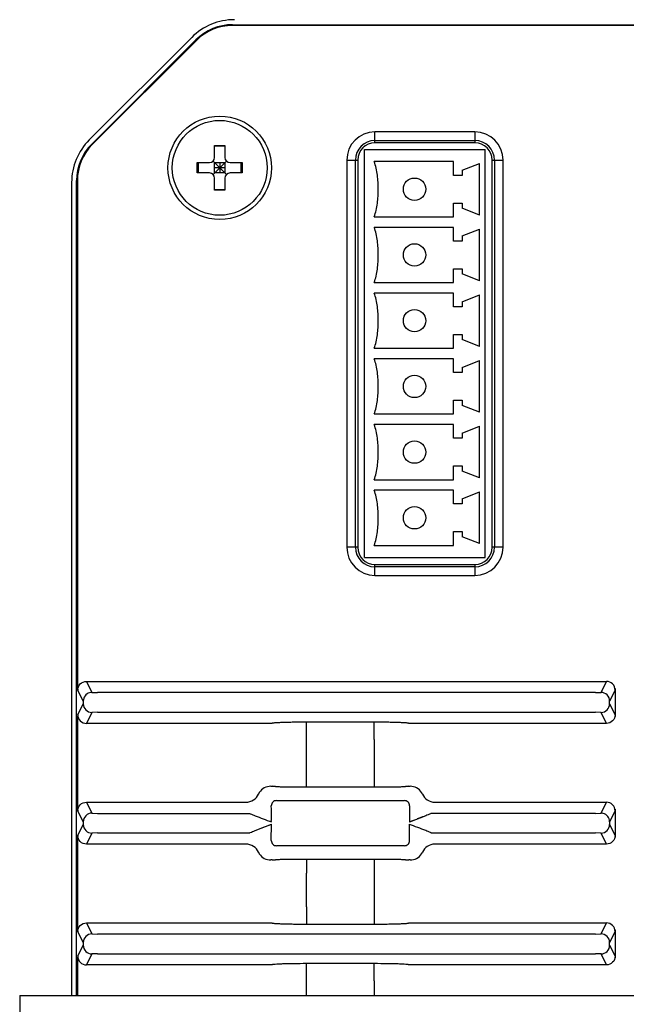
# Model space of a CAD drawing. Header units: millimetres. Extents: x 635 to 1283, y 8 to 421.
# Tile 8 of 12: x 1074 to 1110, y 248 to 305. Entities that reach past the tile are written whole.
import ezdxf

# ---------------------------------------------------------------- set-up
doc = ezdxf.new("R2010")
doc.units = ezdxf.units.MM
doc.header["$LTSCALE"] = 32.67
doc.layers.add('20_ALL_FEATURES', color=7, linetype='CONTINUOUS')

msp = doc.modelspace()

# ---------------------------------------------------------------- linework, layer by layer
at = {"layer": '20_ALL_FEATURES'}
for p, q in [((1086.760968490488, 304.9702772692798), (1217.275687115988, 304.9702772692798)), ((1217.275687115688, 304.9264872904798), (1086.760968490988, 304.9264872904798)), ((1078.453305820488, 298.2904396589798), (1084.398165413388, 304.2352992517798)), ((1078.597007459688, 298.0489569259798), (1084.639648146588, 304.0915976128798)), ((1078.627971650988, 298.0179927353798), (1084.670612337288, 304.0606334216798)), ((1095.018327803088, 298.1202772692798), (1095.018327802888, 298.7519828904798)), ((1100.818327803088, 298.7519828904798), (1095.018327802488, 298.7519828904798)), ((1100.818327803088, 298.7519828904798), (1100.818327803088, 298.1202772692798)), ((1095.018327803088, 298.2526681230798), (1100.818327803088, 298.2526681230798)), ((1100.818327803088, 298.1202772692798), (1095.018327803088, 298.1202772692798)), ((1085.718327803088, 297.2702772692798), (1085.718327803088, 297.9702772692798)), ((1085.718327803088, 297.9702772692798), (1086.318327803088, 297.9702772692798)), ((1086.318327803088, 297.9213082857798), (1085.718327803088, 297.9213082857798)), ((1086.318327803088, 297.9702772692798), (1086.318327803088, 297.2702772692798)), ((1094.418365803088, 274.0774432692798), (1094.418365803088, 297.7274432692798)), ((1094.418365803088, 297.7274432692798), (1101.418365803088, 297.7274432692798)), ((1101.418365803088, 274.0774432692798), (1101.418365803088, 297.7274432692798)), ((1084.718327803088, 296.3702772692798), (1084.718327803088, 296.9702772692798)), ((1084.718327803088, 296.9702772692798), (1085.418327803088, 296.9702772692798)), ((1084.767296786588, 296.9702772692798), (1084.767296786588, 296.3702772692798)), ((1085.630459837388, 296.2824093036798), (1086.406195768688, 297.0581452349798)), ((1085.630459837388, 297.0581452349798), (1086.406195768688, 296.2824093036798)), ((1085.718327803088, 296.3702772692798), (1085.718327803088, 296.9702772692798)), ((1085.718327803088, 296.9702772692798), (1086.318327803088, 296.9702772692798)), ((1086.018327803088, 296.9702772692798), (1086.018327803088, 296.3702772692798)), ((1086.318327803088, 296.9702772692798), (1086.318327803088, 296.3702772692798)), ((1086.618327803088, 296.9702772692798), (1087.318327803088, 296.9702772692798)), ((1087.269358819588, 296.3702772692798), (1087.269358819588, 296.9702772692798)), ((1087.318327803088, 296.9702772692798), (1087.318327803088, 296.3702772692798)), ((1093.386622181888, 297.1202772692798), (1093.386622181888, 274.6702772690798)), ((1093.386622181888, 297.1202772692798), (1094.018327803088, 297.1202772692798)), ((1093.885936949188, 274.6702772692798), (1093.885936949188, 297.1202772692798)), ((1094.018327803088, 297.1202772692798), (1094.018327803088, 274.6702772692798)), ((1099.578365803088, 297.0274432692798), (1094.978371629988, 297.0274432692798)), ((1099.578365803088, 296.2274432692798), (1099.578365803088, 297.0274432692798)), ((1100.078365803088, 296.5274432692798), (1101.078365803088, 296.9274432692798)), ((1101.078365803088, 293.9274432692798), (1101.078365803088, 296.9274432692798)), ((1101.818327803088, 274.6702772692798), (1101.818327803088, 297.1202772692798)), ((1101.818327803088, 297.1202772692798), (1102.450033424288, 297.1202772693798)), ((1101.950718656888, 297.1202772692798), (1101.950718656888, 274.6702772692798)), ((1102.450033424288, 274.6702772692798), (1102.450033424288, 297.1202772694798)), ((1085.418327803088, 296.3702772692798), (1084.718327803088, 296.3702772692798)), ((1086.318327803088, 296.6702772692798), (1085.718327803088, 296.6702772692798)), ((1086.318327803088, 296.3702772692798), (1085.718327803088, 296.3702772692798)), ((1087.318327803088, 296.3702772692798), (1086.618327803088, 296.3702772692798)), ((1100.078365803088, 296.5274432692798), (1100.078365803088, 296.2274432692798)), ((1077.428804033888, 295.8170735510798), (1077.428804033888, 248.6702772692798)), ((1077.718327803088, 248.6702772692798), (1077.718327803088, 295.9276365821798)), ((1077.762117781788, 295.9276365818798), (1077.762117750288, 267.8859544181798)), ((1085.718327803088, 295.3702772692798), (1085.718327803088, 296.0702772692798)), ((1086.318327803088, 296.0702772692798), (1086.318327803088, 295.3702772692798)), ((1100.078365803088, 296.2274432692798), (1099.578365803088, 296.2274432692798)), ((1085.718327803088, 295.4192462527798), (1086.318327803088, 295.4192462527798)), ((1086.318327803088, 295.3702772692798), (1085.718327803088, 295.3702772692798)), ((1099.578365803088, 293.8274432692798), (1099.578365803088, 294.6274432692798)), ((1099.578365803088, 294.6274432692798), (1100.078365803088, 294.6274432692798)), ((1100.078365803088, 294.6274432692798), (1100.078365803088, 294.3274432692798)), ((1101.078365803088, 293.9274432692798), (1100.078365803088, 294.3274432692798)), ((1094.978371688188, 293.8274432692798), (1099.578365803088, 293.8274432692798)), ((1099.578365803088, 293.2174432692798), (1094.978371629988, 293.2174432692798)), ((1099.578365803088, 292.4174432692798), (1099.578365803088, 293.2174432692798)), ((1100.078365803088, 292.7174432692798), (1101.078365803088, 293.1174432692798)), ((1101.078365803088, 290.1174432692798), (1101.078365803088, 293.1174432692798)), ((1100.078365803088, 292.4174432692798), (1099.578365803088, 292.4174432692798)), ((1100.078365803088, 292.7174432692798), (1100.078365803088, 292.4174432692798)), ((1099.578365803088, 290.0174432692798), (1099.578365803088, 290.8174432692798)), ((1099.578365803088, 290.8174432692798), (1100.078365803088, 290.8174432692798)), ((1100.078365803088, 290.8174432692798), (1100.078365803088, 290.5174432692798)), ((1101.078365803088, 290.1174432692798), (1100.078365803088, 290.5174432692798)), ((1094.978371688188, 290.0174432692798), (1099.578365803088, 290.0174432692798)), ((1099.578365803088, 289.4074432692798), (1094.978371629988, 289.4074432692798)), ((1099.578365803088, 288.6074432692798), (1099.578365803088, 289.4074432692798)), ((1100.078365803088, 288.9074432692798), (1101.078365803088, 289.3074432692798)), ((1100.078365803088, 288.9074432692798), (1100.078365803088, 288.6074432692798)), ((1101.078365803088, 286.3074432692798), (1101.078365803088, 289.3074432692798)), ((1100.078365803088, 288.6074432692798), (1099.578365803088, 288.6074432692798)), ((1099.578365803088, 286.2074432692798), (1099.578365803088, 287.0074432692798)), ((1099.578365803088, 287.0074432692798), (1100.078365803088, 287.0074432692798)), ((1100.078365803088, 287.0074432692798), (1100.078365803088, 286.7074432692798)), ((1101.078365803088, 286.3074432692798), (1100.078365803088, 286.7074432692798)), ((1094.978371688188, 286.2074432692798), (1099.578365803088, 286.2074432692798)), ((1099.578365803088, 285.5974432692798), (1094.978371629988, 285.5974432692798)), ((1099.578365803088, 284.7974432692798), (1099.578365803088, 285.5974432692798)), ((1100.078365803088, 285.0974432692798), (1101.078365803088, 285.4974432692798)), ((1101.078365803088, 282.4974432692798), (1101.078365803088, 285.4974432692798)), ((1100.078365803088, 285.0974432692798), (1100.078365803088, 284.7974432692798)), ((1100.078365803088, 284.7974432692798), (1099.578365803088, 284.7974432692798)), ((1099.578365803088, 282.3974432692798), (1099.578365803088, 283.1974432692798)), ((1099.578365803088, 283.1974432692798), (1100.078365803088, 283.1974432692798)), ((1100.078365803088, 283.1974432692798), (1100.078365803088, 282.8974432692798)), ((1101.078365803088, 282.4974432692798), (1100.078365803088, 282.8974432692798)), ((1094.978371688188, 282.3974432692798), (1099.578365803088, 282.3974432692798)), ((1099.578365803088, 281.7874432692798), (1094.978371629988, 281.7874432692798)), ((1099.578365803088, 280.9874432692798), (1099.578365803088, 281.7874432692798)), ((1100.078365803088, 281.2874432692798), (1101.078365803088, 281.6874432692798)), ((1101.078365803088, 278.6874432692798), (1101.078365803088, 281.6874432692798)), ((1100.078365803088, 280.9874432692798), (1099.578365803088, 280.9874432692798)), ((1100.078365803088, 281.2874432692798), (1100.078365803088, 280.9874432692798)), ((1099.578365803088, 278.5874432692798), (1099.578365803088, 279.3874432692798)), ((1099.578365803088, 279.3874432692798), (1100.078365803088, 279.3874432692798)), ((1100.078365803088, 279.3874432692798), (1100.078365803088, 279.0874432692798)), ((1101.078365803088, 278.6874432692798), (1100.078365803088, 279.0874432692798)), ((1094.978371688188, 278.5874432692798), (1099.578365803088, 278.5874432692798)), ((1099.578365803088, 277.9774432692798), (1094.978371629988, 277.9774432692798)), ((1099.578365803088, 277.1774432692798), (1099.578365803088, 277.9774432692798)), ((1100.078365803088, 277.4774432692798), (1101.078365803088, 277.8774432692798)), ((1100.078365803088, 277.4774432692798), (1100.078365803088, 277.1774432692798)), ((1101.078365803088, 274.8774432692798), (1101.078365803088, 277.8774432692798)), ((1100.078365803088, 277.1774432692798), (1099.578365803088, 277.1774432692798)), ((1099.578365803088, 274.7774432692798), (1099.578365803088, 275.5774432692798)), ((1099.578365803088, 275.5774432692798), (1100.078365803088, 275.5774432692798)), ((1100.078365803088, 275.5774432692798), (1100.078365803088, 275.2774432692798)), ((1101.078365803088, 274.8774432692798), (1100.078365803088, 275.2774432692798)), ((1094.018327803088, 274.6702772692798), (1093.386622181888, 274.6702772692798)), ((1094.978371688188, 274.7774432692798), (1099.578365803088, 274.7774432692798)), ((1102.450033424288, 274.6702772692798), (1101.818327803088, 274.6702772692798)), ((1094.418365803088, 274.0774432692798), (1101.418365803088, 274.0774432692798)), ((1095.018327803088, 273.0385716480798), (1095.018327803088, 273.6702772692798)), ((1095.018327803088, 273.6702772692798), (1100.818327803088, 273.6702772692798)), ((1100.818327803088, 273.5378864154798), (1095.018327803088, 273.5378864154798)), ((1100.818327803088, 273.6702772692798), (1100.818327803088, 273.0385716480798)), ((1095.018327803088, 273.0385716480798), (1100.818327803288, 273.0385716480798)), ((1078.287310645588, 266.8865752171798), (1078.605559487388, 266.2498831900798)), ((1078.287310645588, 266.8865752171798), (1108.449341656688, 266.8865752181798)), ((1108.131096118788, 266.2498831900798), (1108.449341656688, 266.8865752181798)), ((1078.105635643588, 265.7501878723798), (1077.787387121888, 266.3868832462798)), ((1078.605559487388, 266.2498831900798), (1078.925434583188, 266.2387129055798)), ((1107.811221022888, 266.2387129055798), (1078.925434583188, 266.2387129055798)), ((1107.811221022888, 266.2387129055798), (1108.131096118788, 266.2498831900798)), ((1108.949269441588, 266.3868807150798), (1108.631019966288, 265.7501877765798)), ((1108.957387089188, 266.4780724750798), (1108.957387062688, 264.8625237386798)), ((1077.787387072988, 264.9536722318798), (1078.105635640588, 265.5903667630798)), ((1078.105635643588, 265.7501878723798), (1078.105635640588, 265.5903667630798)), ((1108.630943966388, 265.5819529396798), (1108.631019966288, 265.5903667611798)), ((1108.631019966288, 265.5903667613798), (1108.631019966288, 265.7501877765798)), ((1108.631019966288, 265.5903667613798), (1108.949269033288, 264.9536746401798)), ((1078.605559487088, 265.0906713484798), (1078.287310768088, 264.4539793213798)), ((1078.925434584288, 265.1018416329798), (1078.605559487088, 265.0906713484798)), ((1078.925434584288, 265.1018416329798), (1107.811221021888, 265.1018416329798)), ((1108.131096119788, 265.0906713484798), (1107.811221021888, 265.1018416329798)), ((1108.131096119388, 265.0906713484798), (1108.148878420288, 265.0909983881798)), ((1108.449345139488, 264.4539793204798), (1108.131096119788, 265.0906713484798)), ((1089.052639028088, 264.4539793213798), (1078.287310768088, 264.4539793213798)), ((1089.055086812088, 264.4564108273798), (1089.052639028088, 264.4539793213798)), ((1094.983045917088, 264.5238215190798), (1091.053688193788, 264.5238214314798)), ((1091.053858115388, 263.5244317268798), (1091.053751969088, 264.5238214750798)), ((1094.982797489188, 263.5244317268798), (1094.982919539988, 264.5238214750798)), ((1096.984016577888, 264.4539793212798), (1096.981566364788, 264.4564110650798)), ((1108.449345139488, 264.4539793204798), (1096.984016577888, 264.4539793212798)), ((1077.762117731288, 263.4546355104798), (1077.762117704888, 260.8859204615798)), ((1091.053858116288, 261.5706257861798), (1091.053858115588, 263.5244300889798)), ((1094.982797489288, 263.5244333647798), (1094.982797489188, 261.5706262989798)), ((1091.053825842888, 260.7707480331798), (1091.053858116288, 261.5706260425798)), ((1094.982797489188, 261.5706260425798), (1094.982808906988, 260.7707480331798)), ((1088.982825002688, 260.8056582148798), (1089.052641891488, 260.8056582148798)), ((1089.252517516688, 260.8022889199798), (1089.254956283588, 260.8010709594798)), ((1091.053801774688, 260.7707480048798), (1094.982808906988, 260.7707480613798)), ((1096.781700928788, 260.8010706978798), (1096.784138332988, 260.8022889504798)), ((1096.984008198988, 260.8056582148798), (1097.053830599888, 260.8056582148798)), ((1078.287310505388, 259.8865752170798), (1078.605559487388, 259.2498831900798)), ((1078.287310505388, 259.8865752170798), (1087.539837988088, 259.8865752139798)), ((1089.309633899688, 259.9789270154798), (1096.727024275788, 259.9789284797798)), ((1098.496794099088, 259.8865752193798), (1108.449341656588, 259.8865752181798)), ((1108.131096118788, 259.2498831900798), (1108.449341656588, 259.8865752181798)), ((1078.105635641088, 258.7501876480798), (1077.787386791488, 259.3868813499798)), ((1078.605559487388, 259.2498831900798), (1078.925434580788, 259.2387129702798)), ((1078.925434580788, 259.2387129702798), (1087.751548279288, 259.2387130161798)), ((1097.026977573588, 259.6789711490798), (1097.022117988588, 258.7372002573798)), ((1107.811221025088, 259.2387129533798), (1098.285153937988, 259.2387130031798)), ((1107.811221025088, 259.2387129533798), (1108.131096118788, 259.2498831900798)), ((1108.949269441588, 259.3868807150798), (1108.631019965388, 258.7501878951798)), ((1108.957387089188, 259.4780724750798), (1108.957387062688, 257.8625237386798)), ((1078.105635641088, 258.7501876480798), (1078.105635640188, 258.5903667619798)), ((1097.966894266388, 259.1005777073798), (1097.022110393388, 258.7372200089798)), ((1108.631019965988, 258.7501878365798), (1108.630942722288, 258.7586725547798)), ((1108.631019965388, 258.7501878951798), (1108.631019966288, 258.5903667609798)), ((1077.787386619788, 257.9536747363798), (1078.105635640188, 258.5903667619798)), ((1078.605559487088, 258.0906713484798), (1078.287310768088, 257.4539793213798)), ((1078.925434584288, 258.1018416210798), (1078.605559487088, 258.0906713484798)), ((1078.925434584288, 258.1018416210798), (1087.751501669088, 258.1018415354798)), ((1088.069761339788, 258.2399768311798), (1089.014545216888, 258.6033345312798)), ((1089.009676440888, 257.6615812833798), (1089.014537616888, 258.6033542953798)), ((1097.022782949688, 258.6006956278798), (1097.018477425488, 258.6126596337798)), ((1097.026978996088, 257.6615808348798), (1097.022782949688, 258.6006956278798)), ((1098.285107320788, 258.1018415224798), (1107.811221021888, 258.1018415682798)), ((1108.131096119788, 258.0906713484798), (1107.811221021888, 258.1018415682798)), ((1108.131096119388, 258.0906713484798), (1108.148878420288, 258.0909983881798)), ((1108.449345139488, 257.4539793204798), (1108.131096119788, 258.0906713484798)), ((1108.630943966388, 258.5819529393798), (1108.631019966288, 258.5903667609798)), ((1108.631019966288, 258.5903667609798), (1108.949269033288, 257.9536746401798)), ((1087.539861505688, 257.4539793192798), (1078.287310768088, 257.4539793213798)), ((1096.727021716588, 257.3616275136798), (1089.309631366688, 257.3616260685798)), ((1108.449345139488, 257.4539793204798), (1098.496817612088, 257.4539793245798)), ((1077.762117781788, 256.4545884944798), (1077.762117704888, 253.8859204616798)), ((1089.052648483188, 256.5348963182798), (1088.982825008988, 256.5348963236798)), ((1089.254957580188, 256.5394834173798), (1089.252517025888, 256.5382656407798)), ((1091.053835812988, 256.5698065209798), (1091.053858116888, 255.7699284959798)), ((1094.982854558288, 256.5698065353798), (1091.053835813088, 256.5698065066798)), ((1094.982830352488, 256.5698065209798), (1094.982797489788, 255.7699284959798)), ((1096.784138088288, 256.5382656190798), (1096.781699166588, 256.5394835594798)), ((1097.053830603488, 256.5348963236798), (1096.984013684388, 256.5348963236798)), ((1091.053858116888, 253.8161211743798), (1091.053858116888, 255.7699282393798)), ((1094.982797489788, 255.7699287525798), (1094.982797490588, 253.8161244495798)), ((1091.053858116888, 253.8161228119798), (1091.053736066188, 252.8167330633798)), ((1094.982797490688, 253.8161228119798), (1094.982903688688, 252.8167330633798)), ((1078.105635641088, 251.7501876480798), (1077.787386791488, 252.3868813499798)), ((1078.287310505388, 252.8865752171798), (1078.605559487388, 252.2498831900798)), ((1078.287310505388, 252.8865752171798), (1089.052639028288, 252.8865752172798)), ((1089.052639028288, 252.8865752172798), (1089.055089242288, 252.8841434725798)), ((1091.053615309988, 252.8167330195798), (1094.982967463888, 252.8167331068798)), ((1096.981568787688, 252.8841437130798), (1096.984016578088, 252.8865752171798)), ((1096.984016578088, 252.8865752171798), (1108.449341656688, 252.8865752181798)), ((1108.131096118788, 252.2498831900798), (1108.449341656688, 252.8865752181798)), ((1108.949269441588, 252.3868807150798), (1108.631019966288, 251.7501877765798)), ((1108.957387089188, 252.4780724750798), (1108.957387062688, 250.8625237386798)), ((1078.605559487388, 252.2498831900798), (1078.925434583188, 252.2387129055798)), ((1107.811221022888, 252.2387129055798), (1078.925434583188, 252.2387129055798)), ((1107.811221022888, 252.2387129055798), (1108.131096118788, 252.2498831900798)), ((1077.787387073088, 250.9536722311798), (1078.105635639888, 251.5903667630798)), ((1078.105635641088, 251.7501876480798), (1078.105635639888, 251.5903667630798)), ((1108.631019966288, 251.5903667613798), (1108.631019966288, 251.7501877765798)), ((1108.631019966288, 251.5903667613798), (1108.949269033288, 250.9536746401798)), ((1078.605559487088, 251.0906713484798), (1078.287310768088, 250.4539793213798)), ((1078.925434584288, 251.1018416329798), (1078.605559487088, 251.0906713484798)), ((1078.925434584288, 251.1018416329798), (1107.811221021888, 251.1018416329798)), ((1108.131096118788, 251.0906713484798), (1107.811221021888, 251.1018416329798)), ((1108.449345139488, 250.4539793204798), (1108.131096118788, 251.0906713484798)), ((1089.052639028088, 250.4539793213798), (1078.287310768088, 250.4539793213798)), ((1089.055086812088, 250.4564108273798), (1089.052639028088, 250.4539793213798)), ((1094.983045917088, 250.5238215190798), (1091.053688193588, 250.5238214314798)), ((1091.053858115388, 249.5244317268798), (1091.053751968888, 250.5238214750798)), ((1094.982797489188, 249.5244317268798), (1094.982919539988, 250.5238214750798)), ((1096.984016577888, 250.4539793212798), (1096.981566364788, 250.4564110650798)), ((1108.449345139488, 250.4539793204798), (1096.984016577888, 250.4539793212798)), ((1091.053858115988, 248.6702772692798), (1091.053858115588, 249.5244300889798)), ((1094.982797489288, 249.5244333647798), (1094.982797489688, 248.6702772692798)), ((1077.762117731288, 249.4546355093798), (1077.762117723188, 248.6702772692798)), ((1074.418327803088, 248.6702772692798), (1074.418327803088, 212.6702772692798)), ((1074.418327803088, 248.6702772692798), (1229.618327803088, 248.6702772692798))]:
    msp.add_line(p, q, dxfattribs=at)
for points in [[(1097.370512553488, 258.8712616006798), (1097.259101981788, 258.8280409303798), (1097.142970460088, 258.7832423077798), (1097.022117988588, 258.7372002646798)], [(1097.966929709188, 259.1005337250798), (1097.871803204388, 259.0648822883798), (1097.774966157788, 259.0274302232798), (1097.676418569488, 258.9888038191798), (1097.577163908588, 258.9503361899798), (1097.476198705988, 258.9118255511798)], [(1088.069725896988, 258.2400208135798), (1088.164852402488, 258.2756722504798), (1088.261689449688, 258.3131243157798), (1088.360237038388, 258.3517507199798), (1088.459491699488, 258.3902183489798), (1088.560456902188, 258.4287289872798)], [(1088.666143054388, 258.4692929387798), (1088.777553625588, 258.5125136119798), (1088.893685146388, 258.5573122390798), (1089.014537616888, 258.6033542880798)]]:
    msp.add_lwpolyline(points, dxfattribs=at)
for centre, radius in [((1086.018327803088, 296.6702772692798), 2.9999943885), ((1086.018327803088, 296.6702772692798), 2.75), ((1097.318365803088, 295.4274432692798), 0.65), ((1097.318365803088, 291.6174432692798), 0.65), ((1097.318365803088, 287.8074432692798), 0.65), ((1097.318365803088, 283.9974432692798), 0.65), ((1097.318365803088, 280.1874432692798), 0.65), ((1097.318365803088, 276.3774432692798), 0.65)]:
    msp.add_circle(centre, radius, dxfattribs=at)
for centre, radius, start, end in [((1086.760968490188, 301.9702772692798), 3, 89.99999999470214, 134.9999999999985), ((1086.760968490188, 301.9702772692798), 2.9562100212, 89.99999998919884, 135.0000000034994), ((1095.018327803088, 297.1202772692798), 1.6317056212, 90.00000001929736, 180), ((1100.818327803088, 297.1202772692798), 1.6317056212, 0, 89.9999999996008), ((1080.718327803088, 295.9276365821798), 3, 134.9999999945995, 180), ((1095.018327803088, 297.1202772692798), 1.1323908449, 90, 180), ((1095.018327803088, 297.1202772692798), 0.9999999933, 90, 180), ((1100.818327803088, 297.1202772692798), 1.1323908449, 0, 90), ((1100.818327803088, 297.1202772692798), 0.9999999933, 0, 90), ((1080.718327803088, 295.9276365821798), 2.9562100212, 134.9999999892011, 180), ((1085.418327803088, 297.2702772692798), 0.3, 270, 0), ((1086.618327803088, 297.2702772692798), 0.3, 180, 270), ((1085.418327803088, 296.0702772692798), 0.3, 0, 90), ((1086.618327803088, 296.0702772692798), 0.3, 90, 180), ((1095.018327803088, 274.6702772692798), 1.6317056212, 180, 269.9999999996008), ((1095.018327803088, 274.6702772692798), 1.1323908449, 180, 270), ((1095.018327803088, 274.6702772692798), 0.9999999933, 180, 270), ((1100.818327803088, 274.6702772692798), 1.6317056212, 270.0000000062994, 0), ((1100.818327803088, 274.6702772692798), 1.1323908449, 270, 0), ((1100.818327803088, 274.6702772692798), 0.9999999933, 270, 0), ((1078.606565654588, 265.7461361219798), 0.5037480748, 90.11443045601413, 105.2858996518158), ((1078.614751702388, 265.9958774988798), 0.2541719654, 92.0725732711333, 102.3939589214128), ((1108.121901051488, 265.3446889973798), 0.2541840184, 272.0731183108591, 282.4174959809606), ((1089.309612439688, 259.6789922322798), 0.2999300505, 89.99590054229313, 180.0035400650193), ((1096.727042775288, 259.6789926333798), 0.2999300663, 359.9958958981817, 90.00353389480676), ((1067.512159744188, 259.2123647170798), 21.5025802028, 359.0694967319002, 1.243423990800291), ((1108.130087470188, 258.7461323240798), 0.5037518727, 74.71394199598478, 89.88547619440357), ((1065.711743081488, 259.2240222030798), 23.3029553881, 358.8599246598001, 359.1127265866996), ((1108.121900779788, 258.3446900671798), 0.2541850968, 272.0730661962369, 282.4174431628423), ((1089.309612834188, 257.6615619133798), 0.2999305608, 179.9962998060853, 270.003540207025), ((1096.727043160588, 257.6615623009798), 0.2999300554, 269.9959036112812, 0.0035404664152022)]:
    msp.add_arc(centre, radius, start, end, dxfattribs=at)
for centre, major_axis, start_param, end_param in [((1086.873298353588, 301.7576676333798), (-1.3403484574, 3.2358874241), -0.3924467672, 0.3924467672), ((1080.930937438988, 295.8153067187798), (3.2358874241, -1.3403484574), 2.7491458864, 3.5340394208)]:
    msp.add_ellipse(centre, major_axis=major_axis, ratio=0.9992864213, start_param=start_param, end_param=end_param, dxfattribs=at)
for points, knots in [([(1094.978382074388, 293.8274394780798), (1094.978382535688, 293.8274407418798), (1095.024257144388, 293.9531180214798), (1095.095692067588, 294.2146725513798), (1095.187462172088, 294.7479803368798), (1095.227197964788, 295.4273666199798), (1095.187477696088, 296.1067529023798), (1095.095716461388, 296.6401117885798), (1095.024275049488, 296.9017174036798), (1094.978382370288, 297.0274457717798), (1094.978381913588, 297.0274470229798)], [0, 0, 0, 0, 1.1847e-06, 0.1178221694, 0.2452067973, 0.499976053, 0.7547453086, 0.8821299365, 0.999998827, 1, 1, 1, 1]), ([(1094.978382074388, 290.0174394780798), (1094.978382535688, 290.0174407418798), (1095.024257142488, 290.1431180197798), (1095.095692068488, 290.4046725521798), (1095.187462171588, 290.9379803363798), (1095.227197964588, 291.6173666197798), (1095.187477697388, 292.2967529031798), (1095.095716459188, 292.8301117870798), (1095.024275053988, 293.0917174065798), (1094.978382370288, 293.2174457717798), (1094.978381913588, 293.2174470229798)], [0, 0, 0, 0, 1.1847e-06, 0.1178221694, 0.2452067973, 0.499976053, 0.7547453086, 0.8821299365, 0.999998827, 1, 1, 1, 1]), ([(1094.978382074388, 286.2074394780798), (1094.978382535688, 286.2074407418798), (1095.024257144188, 286.3331180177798), (1095.095692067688, 286.5946725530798), (1095.187462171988, 287.1279803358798), (1095.227197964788, 287.8073666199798), (1095.187477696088, 288.4867529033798), (1095.095716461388, 289.0201117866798), (1095.024275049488, 289.2817174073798), (1094.978382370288, 289.4074457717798), (1094.978381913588, 289.4074470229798)], [0, 0, 0, 0, 1.1848e-06, 0.1178221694, 0.2452067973, 0.499976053, 0.7547453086, 0.8821299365, 0.999998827, 1, 1, 1, 1]), ([(1094.978382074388, 282.3974394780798), (1094.978382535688, 282.3974407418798), (1095.024257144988, 282.5231180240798), (1095.095692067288, 282.7846725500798), (1095.187462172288, 283.3179803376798), (1095.227197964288, 283.9973666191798), (1095.187477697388, 284.6767529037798), (1095.095716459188, 285.2101117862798), (1095.024275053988, 285.4717174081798), (1094.978382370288, 285.5974457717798), (1094.978381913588, 285.5974470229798)], [0, 0, 0, 0, 1.1848e-06, 0.1178221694, 0.2452067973, 0.499976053, 0.7547453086, 0.8821299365, 0.999998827, 1, 1, 1, 1]), ([(1094.978382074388, 278.5874394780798), (1094.978382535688, 278.5874407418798), (1095.024257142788, 278.7131180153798), (1095.095692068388, 278.9746725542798), (1095.187462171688, 279.5079803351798), (1095.227197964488, 280.1873666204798), (1095.187477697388, 280.8667529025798), (1095.095716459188, 281.4001117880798), (1095.024275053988, 281.6617174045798), (1094.978382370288, 281.7874457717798), (1094.978381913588, 281.7874470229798)], [0, 0, 0, 0, 1.1848e-06, 0.1178221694, 0.2452067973, 0.499976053, 0.7547453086, 0.8821299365, 0.999998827, 1, 1, 1, 1]), ([(1094.978382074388, 274.7774394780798), (1094.978382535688, 274.7774407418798), (1095.024257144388, 274.9031180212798), (1095.095692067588, 275.1646725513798), (1095.187462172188, 275.6979803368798), (1095.227197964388, 276.3773666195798), (1095.187477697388, 277.0567529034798), (1095.095716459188, 277.5901117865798), (1095.024275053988, 277.8517174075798), (1094.978382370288, 277.9774457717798), (1094.978381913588, 277.9774470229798)], [0, 0, 0, 0, 1.1848e-06, 0.1178221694, 0.2452067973, 0.499976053, 0.7547453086, 0.8821299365, 0.999998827, 1, 1, 1, 1]), ([(1077.762117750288, 267.8859544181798), (1077.762111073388, 267.8028986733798), (1077.762584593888, 267.4930849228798), (1077.764624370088, 267.1832686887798), (1077.767749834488, 266.9565314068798)], [0, 0, 0, 0, 0.2680821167, 1, 1, 1, 1]), ([(1077.767749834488, 266.9565314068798), (1077.768814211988, 266.8793159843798), (1077.771130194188, 266.7430653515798), (1077.774847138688, 266.5848549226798), (1077.778829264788, 266.4877933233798), (1077.780894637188, 266.4387430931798), (1077.784321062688, 266.4073989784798), (1077.785186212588, 266.3912870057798), (1077.787387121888, 266.3868832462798)], [0, 0, 0, 0, 0.4062456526, 0.7170487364, 0.8319979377, 0.9179597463, 0.9741009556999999, 1, 1, 1, 1]), ([(1077.787386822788, 266.3868816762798), (1077.787465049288, 266.5143539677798), (1077.894267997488, 266.7798560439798), (1078.159797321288, 266.8864973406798), (1078.287310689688, 266.8865749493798)], [0, 0, 0, 0, 0.4999194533, 1, 1, 1, 1]), ([(1108.949305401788, 266.3868798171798), (1108.949219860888, 266.5143515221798), (1108.842395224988, 266.7798490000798), (1108.576860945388, 266.8864774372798), (1108.449343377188, 266.8865546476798)], [0, 0, 0, 0, 0.4999100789, 1, 1, 1, 1]), ([(1078.473759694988, 266.2320627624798), (1078.370814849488, 266.2039515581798), (1078.178321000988, 266.0761371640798), (1078.105703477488, 265.8568274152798), (1078.105635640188, 265.7501900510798)], [0, 0, 0, 0, 0.5001795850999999, 1, 1, 1, 1]), ([(1108.631019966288, 265.7501877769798), (1108.630942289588, 265.8776605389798), (1108.524139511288, 266.1431646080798), (1108.258608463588, 266.2498055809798), (1108.131094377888, 266.2498831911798)], [0, 0, 0, 0, 0.499918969, 1, 1, 1, 1]), ([(1108.957387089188, 266.4780724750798), (1108.956373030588, 266.4566844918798), (1108.952810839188, 266.4270231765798), (1108.953344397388, 266.3950516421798), (1108.949269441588, 266.3868807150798)], [0, 0, 0, 0, 0.7010518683, 1, 1, 1, 1]), ([(1078.105635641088, 265.5903650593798), (1078.105713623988, 265.4628927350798), (1078.212516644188, 265.1973903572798), (1078.478046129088, 265.0907489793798), (1078.605559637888, 265.0906713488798)], [0, 0, 0, 0, 0.4999192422, 1, 1, 1, 1]), ([(1108.148878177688, 265.0910050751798), (1108.272263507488, 265.0955540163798), (1108.525014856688, 265.2038228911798), (1108.628744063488, 265.4585476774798), (1108.630942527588, 265.5819529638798)], [0, 0, 0, 0, 0.500089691, 1, 1, 1, 1]), ([(1077.787387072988, 264.9536722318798), (1077.785075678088, 264.9490470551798), (1077.784258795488, 264.9320290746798), (1077.780669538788, 264.8989006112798), (1077.778581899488, 264.8469584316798), (1077.774479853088, 264.7442092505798), (1077.770713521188, 264.5769993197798), (1077.768375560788, 264.4330542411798), (1077.767314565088, 264.3515807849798)], [0, 0, 0, 0, 0.0257365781, 0.0818972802, 0.1680395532, 0.2832417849, 0.5944305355, 1, 1, 1, 1]), ([(1077.787386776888, 264.9536733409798), (1077.787464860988, 264.8262009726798), (1077.894267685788, 264.5606985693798), (1078.159797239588, 264.4540571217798), (1078.287310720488, 264.4539795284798)], [0, 0, 0, 0, 0.4999193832, 1, 1, 1, 1]), ([(1108.949246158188, 264.9536747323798), (1108.949178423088, 264.8261998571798), (1108.842392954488, 264.5606836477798), (1108.576859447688, 264.4540309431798), (1108.449345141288, 264.4539532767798)], [0, 0, 0, 0, 0.4999226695, 1, 1, 1, 1]), ([(1108.949269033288, 264.9536746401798), (1108.953343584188, 264.9455105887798), (1108.952812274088, 264.9135517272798), (1108.956371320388, 264.8839044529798), (1108.957387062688, 264.8625237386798)], [0, 0, 0, 0, 0.2988730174, 1, 1, 1, 1]), ([(1077.767314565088, 264.3515807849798), (1077.766432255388, 264.2838285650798), (1077.763233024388, 263.9848571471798), (1077.762093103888, 263.6858654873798), (1077.762117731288, 263.4546355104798)], [0, 0, 0, 0, 0.226624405, 1, 1, 1, 1]), ([(1091.053688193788, 264.5238214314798), (1090.803865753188, 264.5238518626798), (1090.440659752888, 264.5215492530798), (1089.977524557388, 264.5133302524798), (1089.681120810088, 264.5053597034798), (1089.435273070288, 264.4956064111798), (1089.265966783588, 264.4860803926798), (1089.162899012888, 264.4769337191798), (1089.110456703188, 264.4711762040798), (1089.077221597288, 264.4645402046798), (1089.059155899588, 264.4604694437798), (1089.055086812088, 264.4564108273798)], [0, 0, 0, 0, 0.3743566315, 0.5442385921, 0.6941279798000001, 0.8186174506, 0.9130547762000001, 0.9479081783, 0.9740562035, 0.9913879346, 1, 1, 1, 1]), ([(1096.981566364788, 264.4564110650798), (1096.977503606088, 264.4604715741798), (1096.959423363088, 264.4645277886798), (1096.926184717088, 264.4711733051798), (1096.873719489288, 264.4769316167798), (1096.770643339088, 264.4860829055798), (1096.601341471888, 264.4956034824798), (1096.355515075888, 264.5053565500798), (1096.059141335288, 264.5133279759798), (1095.596039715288, 264.5215504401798), (1095.232856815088, 264.5238442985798), (1094.983045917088, 264.5238215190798)], [0, 0, 0, 0, 0.0086077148, 0.0259500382, 0.0521118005, 0.0869730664, 0.1814111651, 0.30589338, 0.4557735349, 0.6256451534, 1, 1, 1, 1]), ([(1077.762117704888, 260.8859204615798), (1077.762110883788, 260.8062301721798), (1077.762546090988, 260.5072271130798), (1077.764459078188, 260.2082223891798), (1077.767315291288, 259.9889275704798)], [0, 0, 0, 0, 0.2665194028, 1, 1, 1, 1]), ([(1088.314784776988, 260.4459666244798), (1088.306739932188, 260.4337523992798), (1088.293332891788, 260.4108873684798), (1088.275454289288, 260.3795530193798), (1088.269086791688, 260.3588158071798), (1088.261484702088, 260.3471999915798), (1088.262944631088, 260.3443297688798)], [0, 0, 0, 0, 0.3832826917, 0.702692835, 0.9156107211, 1, 1, 1, 1]), ([(1088.982825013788, 260.8056582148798), (1088.852424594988, 260.8056824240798), (1088.587388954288, 260.7399363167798), (1088.386545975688, 260.5548861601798), (1088.314784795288, 260.4459666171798)], [0, 0, 0, 0, 0.4999348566, 1, 1, 1, 1]), ([(1089.252517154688, 260.8022889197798), (1089.247328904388, 260.8048744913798), (1089.225772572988, 260.8019027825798), (1089.185128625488, 260.8060320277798), (1089.123766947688, 260.8050569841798), (1089.077588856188, 260.8056581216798), (1089.052641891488, 260.8056582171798)], [0, 0, 0, 0, 0.0869775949, 0.3049668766, 0.6256866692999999, 1, 1, 1, 1]), ([(1089.254956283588, 260.8010709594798), (1089.261936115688, 260.7975826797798), (1089.288274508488, 260.7970081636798), (1089.339660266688, 260.7916287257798), (1089.420834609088, 260.7890607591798), (1089.528477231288, 260.7852192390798), (1089.661744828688, 260.7821530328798), (1089.883167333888, 260.7779698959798), (1090.060012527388, 260.7758552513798), (1090.184430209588, 260.7746587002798)], [0, 0, 0, 0, 0.0251648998, 0.081723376, 0.1690422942, 0.2856781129, 0.4296753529, 0.5987286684, 1, 1, 1, 1]), ([(1090.184430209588, 260.7746587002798), (1090.252749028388, 260.7740016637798), (1090.542533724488, 260.7716436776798), (1090.832329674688, 260.7707246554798), (1091.053801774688, 260.7707480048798)], [0, 0, 0, 0, 0.2357604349, 1, 1, 1, 1]), ([(1094.982808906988, 260.7707480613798), (1095.058113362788, 260.7707381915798), (1095.347987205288, 260.7710560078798), (1095.637860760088, 260.7725973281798), (1095.852420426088, 260.7746608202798)], [0, 0, 0, 0, 0.2597833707, 1, 1, 1, 1]), ([(1095.852420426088, 260.7746608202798), (1095.976813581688, 260.7758571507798), (1096.153623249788, 260.7779714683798), (1096.375000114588, 260.7821547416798), (1096.508238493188, 260.7852205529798), (1096.615857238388, 260.7890616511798), (1096.697014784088, 260.7916292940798), (1096.748389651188, 260.7970099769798), (1096.774722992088, 260.7975832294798), (1096.781700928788, 260.8010706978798)], [0, 0, 0, 0, 0.4012757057, 0.5703287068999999, 0.7143233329, 0.8309572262, 0.9182760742, 0.9748365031, 1, 1, 1, 1]), ([(1096.984008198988, 260.8056582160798), (1096.959042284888, 260.8056581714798), (1096.912862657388, 260.8050555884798), (1096.851501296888, 260.8060343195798), (1096.810883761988, 260.8018967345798), (1096.789324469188, 260.8048819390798), (1096.784138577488, 260.8022889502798)], [0, 0, 0, 0, 0.3746081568, 0.6950895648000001, 0.9130019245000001, 1, 1, 1, 1]), ([(1097.721868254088, 260.4459705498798), (1097.650128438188, 260.5548568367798), (1097.449307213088, 260.7399149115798), (1097.184269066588, 260.8056818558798), (1097.053830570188, 260.8056582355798)], [0, 0, 0, 0, 0.4999163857, 1, 1, 1, 1]), ([(1097.773710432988, 260.3443309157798), (1097.775169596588, 260.3472010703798), (1097.767568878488, 260.3588167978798), (1097.761199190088, 260.3795576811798), (1097.743318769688, 260.4108924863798), (1097.729911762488, 260.4337584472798), (1097.721868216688, 260.4459705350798)], [0, 0, 0, 0, 0.0843760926, 0.2973117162, 0.6167941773, 1, 1, 1, 1]), ([(1077.767315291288, 259.9889275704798), (1077.768376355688, 259.9074609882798), (1077.770713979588, 259.7635272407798), (1077.774480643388, 259.5963305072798), (1077.778582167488, 259.4935888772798), (1077.780669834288, 259.4416511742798), (1077.784257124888, 259.4085240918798), (1077.785075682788, 259.3915072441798), (1077.787386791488, 259.3868813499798)], [0, 0, 0, 0, 0.4055656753, 0.7167553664, 0.8319577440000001, 0.9180989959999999, 0.9742589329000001, 1, 1, 1, 1]), ([(1077.787386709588, 259.3868805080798), (1077.787464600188, 259.5143529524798), (1077.894267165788, 259.7798557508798), (1078.159796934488, 259.8864974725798), (1078.287310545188, 259.8865750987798)], [0, 0, 0, 0, 0.4999192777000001, 1, 1, 1, 1]), ([(1087.539837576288, 259.8865752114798), (1087.692865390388, 259.8866206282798), (1087.996640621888, 259.9762255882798), (1088.201341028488, 260.2142057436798), (1088.262944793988, 260.3443301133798)], [0, 0, 0, 0, 0.5152488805, 1, 1, 1, 1]), ([(1097.773710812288, 260.3443301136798), (1097.835312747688, 260.2142096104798), (1098.040004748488, 259.9762354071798), (1098.343768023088, 259.8866256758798), (1098.496791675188, 259.8865752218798)], [0, 0, 0, 0, 0.4847504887, 1, 1, 1, 1]), ([(1108.949305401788, 259.3868798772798), (1108.949219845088, 259.5143515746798), (1108.842395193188, 259.7798490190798), (1108.576860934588, 259.8864774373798), (1108.449343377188, 259.8865546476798)], [0, 0, 0, 0, 0.4999100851, 1, 1, 1, 1]), ([(1078.605559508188, 259.2498831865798), (1078.478045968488, 259.2498055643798), (1078.212516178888, 259.1431639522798), (1078.105713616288, 258.8776611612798), (1078.105635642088, 258.7501886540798)], [0, 0, 0, 0, 0.5000804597, 1, 1, 1, 1]), ([(1087.751546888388, 259.2387129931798), (1087.764384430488, 259.2326137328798), (1087.868497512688, 259.1822958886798), (1087.975133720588, 259.1371576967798), (1088.069716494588, 259.1005405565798)], [0, 0, 0, 0, 0.1229094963, 1, 1, 1, 1]), ([(1098.285153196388, 259.2387129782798), (1098.272523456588, 259.2326850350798), (1098.168447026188, 259.1822489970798), (1098.061723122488, 259.1372610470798), (1097.966929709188, 259.1005337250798)], [0, 0, 0, 0, 0.1210031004, 1, 1, 1, 1]), ([(1108.630940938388, 258.7586725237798), (1108.629047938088, 258.8639605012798), (1108.554750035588, 259.0791278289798), (1108.364539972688, 259.2043062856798), (1108.262895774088, 259.2320622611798)], [0, 0, 0, 0, 0.499855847, 1, 1, 1, 1]), ([(1108.957387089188, 259.4780724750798), (1108.956373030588, 259.4566844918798), (1108.952810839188, 259.4270231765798), (1108.953344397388, 259.3950516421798), (1108.949269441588, 259.3868807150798)], [0, 0, 0, 0, 0.7010518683, 1, 1, 1, 1]), ([(1088.069716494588, 259.1005405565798), (1088.226563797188, 259.0431926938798), (1088.541303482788, 258.9184523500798), (1088.857738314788, 258.7981868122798), (1089.018684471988, 258.7389291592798)], [0, 0, 0, 0, 0.4933445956, 1, 1, 1, 1]), ([(1078.105635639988, 258.5903667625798), (1078.105713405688, 258.4628941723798), (1078.212515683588, 258.1973908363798), (1078.478045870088, 258.0907489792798), (1078.605559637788, 258.0906713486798)], [0, 0, 0, 0, 0.4999192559, 1, 1, 1, 1]), ([(1087.751502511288, 258.1018415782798), (1087.764132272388, 258.1078695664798), (1087.868208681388, 258.1583055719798), (1087.974932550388, 258.2032935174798), (1088.069725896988, 258.2400208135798)], [0, 0, 0, 0, 0.1210034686, 1, 1, 1, 1]), ([(1097.966939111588, 258.2400139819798), (1097.810091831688, 258.2973618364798), (1097.495352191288, 258.4221021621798), (1097.178917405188, 258.5423676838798), (1097.017971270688, 258.6016253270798)], [0, 0, 0, 0, 0.4933445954, 1, 1, 1, 1]), ([(1098.285108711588, 258.1018415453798), (1098.272271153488, 258.1079407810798), (1098.168158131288, 258.1582587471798), (1098.061521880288, 258.2033968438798), (1097.966939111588, 258.2400139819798)], [0, 0, 0, 0, 0.1229095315, 1, 1, 1, 1]), ([(1108.148878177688, 258.0910050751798), (1108.272263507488, 258.0955540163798), (1108.525014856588, 258.2038228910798), (1108.628744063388, 258.4585476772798), (1108.630942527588, 258.5819529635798)], [0, 0, 0, 0, 0.500089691, 1, 1, 1, 1]), ([(1077.787386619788, 257.9536747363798), (1077.785076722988, 257.9490505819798), (1077.784258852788, 257.9320403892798), (1077.780671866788, 257.8989271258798), (1077.778584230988, 257.8470131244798), (1077.774483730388, 257.7443228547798), (1077.770717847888, 257.5772092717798), (1077.768380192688, 257.4333470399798), (1077.767319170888, 257.3519198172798)], [0, 0, 0, 0, 0.0257430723, 0.0819091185, 0.1680534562, 0.2832540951, 0.5944341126, 1, 1, 1, 1]), ([(1078.287310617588, 257.4539793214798), (1078.159796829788, 257.4540569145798), (1077.894266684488, 257.5606988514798), (1077.787464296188, 257.8262021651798), (1077.787386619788, 257.9536747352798)], [0, 0, 0, 0, 0.500080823, 1, 1, 1, 1]), ([(1108.949246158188, 257.9536747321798), (1108.949178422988, 257.8261998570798), (1108.842392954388, 257.5606836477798), (1108.576859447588, 257.4540309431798), (1108.449345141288, 257.4539532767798)], [0, 0, 0, 0, 0.4999226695, 1, 1, 1, 1]), ([(1108.949269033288, 257.9536746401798), (1108.953343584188, 257.9455105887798), (1108.952812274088, 257.9135517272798), (1108.956371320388, 257.8839044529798), (1108.957387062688, 257.8625237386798)], [0, 0, 0, 0, 0.2988730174, 1, 1, 1, 1]), ([(1077.767319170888, 257.3519198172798), (1077.766436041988, 257.2841448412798), (1077.763233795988, 256.9850447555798), (1077.762093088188, 256.6859243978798), (1077.762117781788, 256.4545884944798)], [0, 0, 0, 0, 0.2266030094, 1, 1, 1, 1]), ([(1088.262944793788, 256.9962244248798), (1088.201342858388, 257.1263449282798), (1087.996650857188, 257.3643191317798), (1087.692887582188, 257.4539288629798), (1087.539863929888, 257.4539793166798)], [0, 0, 0, 0, 0.4847504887, 1, 1, 1, 1]), ([(1088.262945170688, 256.9962236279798), (1088.261486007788, 256.9933534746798), (1088.269086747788, 256.9817377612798), (1088.275456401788, 256.9609968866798), (1088.293336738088, 256.9296620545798), (1088.306743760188, 256.9067961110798), (1088.314787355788, 256.8945840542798)], [0, 0, 0, 0, 0.0843760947, 0.2973116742, 0.6167939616, 1, 1, 1, 1]), ([(1097.721870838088, 256.8945879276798), (1097.729915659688, 256.9068021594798), (1097.743322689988, 256.9296671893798), (1097.761201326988, 256.9610015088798), (1097.767568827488, 256.9817387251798), (1097.775170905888, 256.9933545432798), (1097.773710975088, 256.9962247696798)], [0, 0, 0, 0, 0.3832825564, 0.7026928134, 0.9156106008, 1, 1, 1, 1]), ([(1098.496818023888, 257.4539793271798), (1098.343790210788, 257.4539339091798), (1098.040014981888, 257.3643289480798), (1097.835314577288, 257.1263487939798), (1097.773710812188, 256.9962244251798)], [0, 0, 0, 0, 0.5152488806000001, 1, 1, 1, 1]), ([(1088.314787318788, 256.8945840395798), (1088.386527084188, 256.7856977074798), (1088.587348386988, 256.6006396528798), (1088.852386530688, 256.5348726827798), (1088.982825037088, 256.5348963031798)], [0, 0, 0, 0, 0.4999163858, 1, 1, 1, 1]), ([(1089.052648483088, 256.5348963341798), (1089.077614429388, 256.5348963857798), (1089.123793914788, 256.5354991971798), (1089.185155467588, 256.5345196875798), (1089.225771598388, 256.5386588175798), (1089.247331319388, 256.5356718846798), (1089.252516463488, 256.5382656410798)], [0, 0, 0, 0, 0.3746117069, 0.6950948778, 0.9130060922, 1, 1, 1, 1]), ([(1090.184601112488, 256.5658971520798), (1090.060161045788, 256.5647010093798), (1089.883283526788, 256.5625868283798), (1089.661820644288, 256.5584031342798), (1089.528528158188, 256.5553370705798), (1089.420865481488, 256.5514948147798), (1089.339674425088, 256.5489277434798), (1089.288280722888, 256.5435439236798), (1089.261936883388, 256.5429729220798), (1089.254957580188, 256.5394834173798)], [0, 0, 0, 0, 0.40127036, 0.5703248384, 0.7143220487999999, 0.8309583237, 0.9182789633, 0.9748394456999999, 1, 1, 1, 1]), ([(1091.053835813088, 256.5698065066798), (1090.978566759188, 256.5698163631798), (1090.688818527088, 256.5694987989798), (1090.399070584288, 256.5679586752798), (1090.184601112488, 256.5658971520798)], [0, 0, 0, 0, 0.2597738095, 1, 1, 1, 1]), ([(1095.852208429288, 256.5658959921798), (1095.783890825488, 256.5665530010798), (1095.494112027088, 256.5689108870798), (1095.204321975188, 256.5698298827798), (1094.982854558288, 256.5698065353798)], [0, 0, 0, 0, 0.23576104, 1, 1, 1, 1]), ([(1096.781699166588, 256.5394835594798), (1096.774719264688, 256.5429719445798), (1096.748380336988, 256.5435463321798), (1096.696993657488, 256.5489259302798), (1096.615817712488, 256.5514938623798), (1096.508173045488, 256.5553354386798), (1096.374902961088, 256.5584016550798), (1096.153476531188, 256.5625848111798), (1095.976628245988, 256.5646994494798), (1095.852208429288, 256.5658959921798)], [0, 0, 0, 0, 0.0251647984, 0.0817233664, 0.169042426, 0.28567836, 0.4296756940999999, 0.5987290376, 1, 1, 1, 1]), ([(1096.784138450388, 256.5382656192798), (1096.789326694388, 256.5356800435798), (1096.810883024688, 256.5386517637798), (1096.851526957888, 256.5345225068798), (1096.912888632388, 256.5354975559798), (1096.959066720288, 256.5348964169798), (1096.984013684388, 256.5348963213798)], [0, 0, 0, 0, 0.0869775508, 0.3049668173, 0.6256866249, 1, 1, 1, 1]), ([(1097.053830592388, 256.5348963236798), (1097.184231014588, 256.5348721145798), (1097.449266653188, 256.6006182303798), (1097.650109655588, 256.7856683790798), (1097.721870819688, 256.8945879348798)], [0, 0, 0, 0, 0.4999348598, 1, 1, 1, 1]), ([(1077.762117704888, 253.8859204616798), (1077.762110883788, 253.8062301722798), (1077.762546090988, 253.5072271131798), (1077.764459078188, 253.2082223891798), (1077.767315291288, 252.9889275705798)], [0, 0, 0, 0, 0.2665194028, 1, 1, 1, 1]), ([(1077.767315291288, 252.9889275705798), (1077.768376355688, 252.9074609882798), (1077.770713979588, 252.7635272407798), (1077.774480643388, 252.5963305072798), (1077.778582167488, 252.4935888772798), (1077.780669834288, 252.4416511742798), (1077.784257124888, 252.4085240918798), (1077.785075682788, 252.3915072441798), (1077.787386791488, 252.3868813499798)], [0, 0, 0, 0, 0.4055656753, 0.7167553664, 0.8319577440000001, 0.9180989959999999, 0.9742589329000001, 1, 1, 1, 1]), ([(1077.787386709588, 252.3868805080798), (1077.787464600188, 252.5143529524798), (1077.894267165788, 252.7798557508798), (1078.159796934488, 252.8864974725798), (1078.287310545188, 252.8865750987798)], [0, 0, 0, 0, 0.4999192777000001, 1, 1, 1, 1]), ([(1089.055089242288, 252.8841434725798), (1089.059152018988, 252.8800829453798), (1089.077232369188, 252.8760267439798), (1089.110471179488, 252.8693812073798), (1089.162936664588, 252.8636228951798), (1089.266013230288, 252.8544715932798), (1089.435315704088, 252.8449510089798), (1089.681142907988, 252.8351979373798), (1089.977517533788, 252.8272265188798), (1090.440620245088, 252.8190040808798), (1090.803803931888, 252.8167102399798), (1091.053615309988, 252.8167330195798)], [0, 0, 0, 0, 0.0086077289, 0.0259500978, 0.0521119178, 0.0869732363, 0.181411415, 0.3058936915, 0.4557738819, 0.6256454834, 1, 1, 1, 1]), ([(1094.982967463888, 252.8167331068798), (1095.232789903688, 252.8167026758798), (1095.595995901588, 252.8190052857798), (1096.059131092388, 252.8272242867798), (1096.355534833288, 252.8351948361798), (1096.601382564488, 252.8449481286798), (1096.770688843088, 252.8544741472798), (1096.873756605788, 252.8636208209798), (1096.926198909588, 252.8693783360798), (1096.959434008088, 252.8760143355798), (1096.977499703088, 252.8800850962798), (1096.981568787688, 252.8841437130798)], [0, 0, 0, 0, 0.3743566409, 0.5442386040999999, 0.6941279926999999, 0.8186174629, 0.9130547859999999, 0.9479081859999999, 0.9740562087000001, 0.991387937, 1, 1, 1, 1]), ([(1108.949305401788, 252.3868798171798), (1108.949219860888, 252.5143515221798), (1108.842395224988, 252.7798490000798), (1108.576860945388, 252.8864774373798), (1108.449343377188, 252.8865546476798)], [0, 0, 0, 0, 0.4999100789, 1, 1, 1, 1]), ([(1108.957387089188, 252.4780724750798), (1108.956373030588, 252.4566844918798), (1108.952810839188, 252.4270231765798), (1108.953344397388, 252.3950516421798), (1108.949269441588, 252.3868807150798)], [0, 0, 0, 0, 0.7010518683, 1, 1, 1, 1]), ([(1078.605559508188, 252.2498831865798), (1078.478045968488, 252.2498055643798), (1078.212516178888, 252.1431639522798), (1078.105713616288, 251.8776611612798), (1078.105635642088, 251.7501886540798)], [0, 0, 0, 0, 0.5000804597, 1, 1, 1, 1]), ([(1108.631019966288, 251.7501877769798), (1108.630942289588, 251.8776605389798), (1108.524139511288, 252.1431646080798), (1108.258608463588, 252.2498055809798), (1108.131094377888, 252.2498831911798)], [0, 0, 0, 0, 0.499918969, 1, 1, 1, 1]), ([(1078.105635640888, 251.5903650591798), (1078.105713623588, 251.4628927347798), (1078.212516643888, 251.1973903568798), (1078.478046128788, 251.0907489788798), (1078.605559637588, 251.0906713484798)], [0, 0, 0, 0, 0.4999192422, 1, 1, 1, 1]), ([(1108.131096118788, 251.0906713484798), (1108.258602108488, 251.0907489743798), (1108.524130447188, 251.1973818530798), (1108.630943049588, 251.4628864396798), (1108.631019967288, 251.5903667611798)], [0, 0, 0, 0, 0.5000503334, 1, 1, 1, 1]), ([(1077.787387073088, 250.9536722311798), (1077.785075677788, 250.9490470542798), (1077.784258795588, 250.9320290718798), (1077.780669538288, 250.8989006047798), (1077.778581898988, 250.8469584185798), (1077.774479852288, 250.7442092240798), (1077.770713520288, 250.5769992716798), (1077.768375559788, 250.4330541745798), (1077.767314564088, 250.3515807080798)], [0, 0, 0, 0, 0.0257365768, 0.0818972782, 0.1680395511, 0.2832417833, 0.5944305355, 1, 1, 1, 1]), ([(1077.787386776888, 250.9536733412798), (1077.787464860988, 250.8262009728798), (1077.894267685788, 250.5606985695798), (1078.159797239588, 250.4540571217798), (1078.287310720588, 250.4539795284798)], [0, 0, 0, 0, 0.4999193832, 1, 1, 1, 1]), ([(1108.949246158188, 250.9536747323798), (1108.949178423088, 250.8261998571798), (1108.842392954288, 250.5606836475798), (1108.576859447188, 250.4540309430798), (1108.449345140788, 250.4539532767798)], [0, 0, 0, 0, 0.4999226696, 1, 1, 1, 1]), ([(1108.949269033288, 250.9536746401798), (1108.953343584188, 250.9455105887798), (1108.952812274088, 250.9135517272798), (1108.956371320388, 250.8839044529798), (1108.957387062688, 250.8625237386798)], [0, 0, 0, 0, 0.2988730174, 1, 1, 1, 1]), ([(1077.767314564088, 250.3515807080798), (1077.766432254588, 250.2838284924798), (1077.763233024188, 249.9848570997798), (1077.762093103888, 249.6858654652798), (1077.762117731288, 249.4546355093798)], [0, 0, 0, 0, 0.2266244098, 1, 1, 1, 1]), ([(1091.053688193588, 250.5238214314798), (1090.803865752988, 250.5238518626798), (1090.440659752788, 250.5215492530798), (1089.977524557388, 250.5133302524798), (1089.681120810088, 250.5053597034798), (1089.435273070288, 250.4956064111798), (1089.265966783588, 250.4860803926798), (1089.162899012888, 250.4769337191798), (1089.110456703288, 250.4711762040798), (1089.077221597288, 250.4645402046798), (1089.059155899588, 250.4604694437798), (1089.055086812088, 250.4564108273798)], [0, 0, 0, 0, 0.3743566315, 0.5442385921, 0.6941279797, 0.8186174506, 0.9130547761, 0.9479081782, 0.9740562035, 0.9913879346, 1, 1, 1, 1]), ([(1096.981566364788, 250.4564110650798), (1096.977503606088, 250.4604715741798), (1096.959423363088, 250.4645277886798), (1096.926184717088, 250.4711733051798), (1096.873719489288, 250.4769316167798), (1096.770643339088, 250.4860829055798), (1096.601341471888, 250.4956034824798), (1096.355515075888, 250.5053565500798), (1096.059141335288, 250.5133279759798), (1095.596039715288, 250.5215504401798), (1095.232856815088, 250.5238442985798), (1094.983045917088, 250.5238215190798)], [0, 0, 0, 0, 0.0086077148, 0.0259500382, 0.0521118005, 0.0869730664, 0.1814111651, 0.30589338, 0.4557735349, 0.6256451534, 1, 1, 1, 1])]:
    msp.add_open_spline(points, degree=3, knots=knots, dxfattribs=at)
msp.add_open_spline([(1089.014256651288, 258.7395663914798), (1089.008512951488, 258.7436926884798), (1089.007025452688, 258.7539930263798), (1089.010085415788, 258.7603690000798)], degree=3, dxfattribs=at)

doc.saveas('drawing.dxf')
